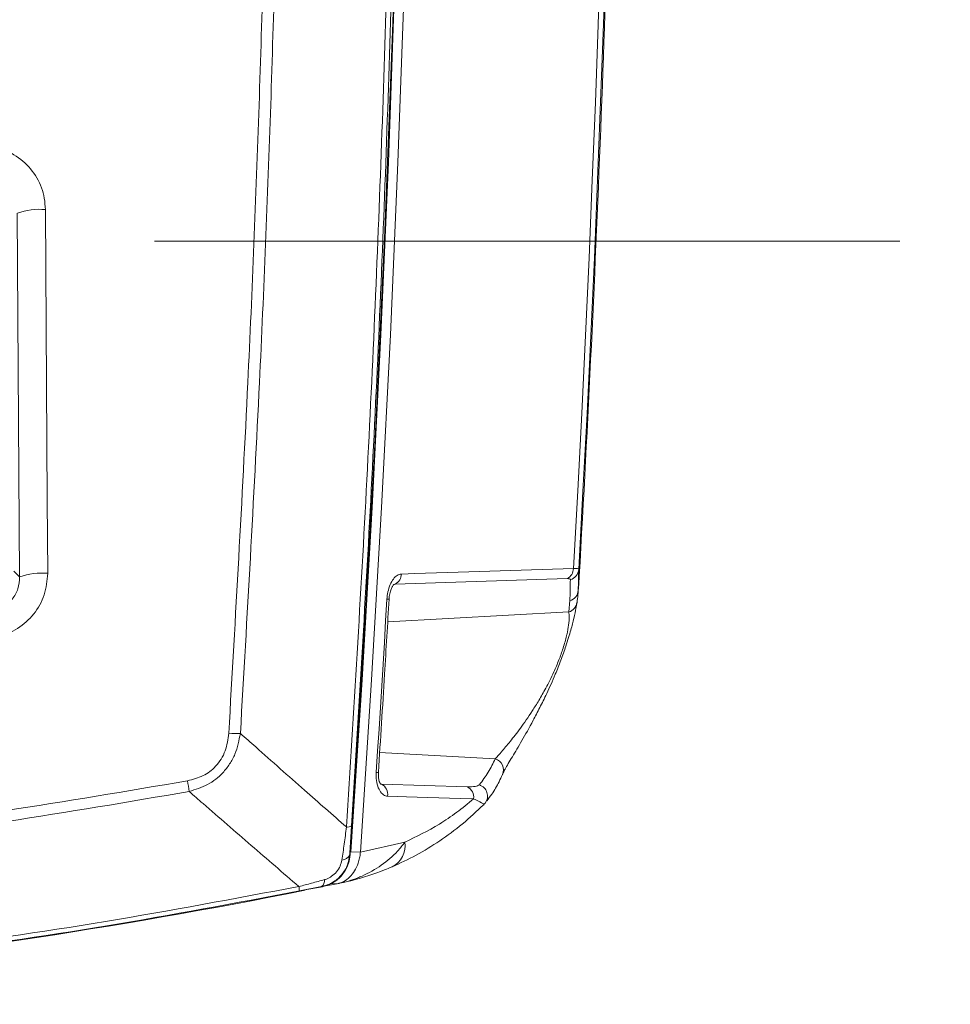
# Model space of a CAD drawing. Header units: millimetres. Extents: x 0 to 8410, y 0 to 5940.
# Tile 135 of 179: x 5585 to 5744, y 3948 to 4116. Entities that reach past the tile are written whole.
import ezdxf

# ---------------------------------------------------------------- set-up
doc = ezdxf.new("R2010")
doc.units = ezdxf.units.MM
doc.header["$LTSCALE"] = 10
doc.linetypes.add('CENTERX2', pattern=[20.32, 12.7, -2.54, 2.54, -2.54])

msp = doc.modelspace()

# ---------------------------------------------------------------- linework, layer by layer
at = {"color": 8, "linetype": 'Continuous', "lineweight": 0}
for p, q in [((5585.2, 4020.69), (5584.8, 4082.67)), ((5584.2, 4021.66), (5585.2, 4020.69)), ((5649.18, 4019.45), (5648.9, 4019.37)), ((5649.18, 4019.45), (5648.95, 4019.34)), ((5678.49, 4020.39), (5649.18, 4019.45)), ((5678.75, 4014.71), (5678.93, 4016.64)), ((5678.75, 4014.71), (5647.9, 4013.04)), ((5666.21, 3989.71), (5646.52, 3990.77)), ((5646.67, 3985.4), (5646.84, 3985.37)), ((5646.69, 3985.44), (5646.84, 3985.37)), ((5646.84, 3985.37), (5661.48, 3984.93)), ((5643.25, 3973.81), (5650.83, 3975.5)), ((5641.43, 3973.39), (5641.5, 3973.36)), ((5641.63, 3973.82), (5643.25, 3973.81)), ((5636.64, 3967.93), (5632.85, 3967.18)), ((5636.78, 3967.89), (5636.64, 3967.93)), ((5638.09, 3968.47), (5639.31, 3968.4)), ((5639.5, 3968.44), (5639.31, 3968.4))]:
    msp.add_line(p, q, dxfattribs=at)
at = {"color": 7, "linetype": 'CENTERX2', "lineweight": 0}
msp.add_line((4998.55, 4077.87), (5743.75, 4077.87), dxfattribs=at)
at = {"color": 7, "linetype": 'Continuous', "lineweight": 0}
for p, q in [((5667.45, 3987), (5667.43, 3986.96)), ((5664.3, 3981.94), (5664.49, 3982.16)), ((5636.78, 3967.89), (5633.8, 3967.36)), ((5636.68, 3967.92), (5639.31, 3968.4)), ((5638.68, 3968.27), (5639.5, 3968.44))]:
    msp.add_line(p, q, dxfattribs=at)
at = {"color": 7, "linetype": 'Continuous', "lineweight": 0, "flags": 128}
for points in [[(5651.11, 4254.85), (5650.99, 4221.63), (5650.56, 4186.11), (5649.83, 4150.61), (5648.78, 4115.12), (5647.42, 4079.64), (5645.76, 4044.19), (5643.78, 4008.76), (5641.5, 3973.36)], [(5650.98, 4209.01), (5650.55, 4179.58), (5649.92, 4150.14), (5649.07, 4120.72), (5648.01, 4091.31), (5646.73, 4061.91), (5645.25, 4032.53), (5643.55, 4003.16), (5641.63, 3973.82)], [(5643.25, 3973.81), (5645.16, 4003.15), (5646.86, 4032.52), (5648.35, 4061.9), (5649.63, 4091.3), (5650.69, 4120.72), (5651.54, 4150.14), (5652.17, 4179.57), (5652.6, 4209.01)], [(5685.09, 4128.16), (5684.66, 4114.88), (5684.18, 4101.6), (5683.67, 4088.33), (5683.11, 4075.05), (5682.5, 4061.78), (5681.86, 4048.51), (5681.17, 4035.25), (5680.44, 4021.99)]]:
    msp.add_lwpolyline(points, dxfattribs=at)
at = {"color": 8, "linetype": 'Continuous', "lineweight": 0, "flags": 128}
for points in [[(5679.54, 4022.12), (5680.27, 4035.35), (5680.96, 4048.57), (5681.6, 4061.8), (5682.2, 4075.03), (5682.76, 4088.27), (5683.28, 4101.5), (5683.75, 4114.75), (5684.18, 4127.99)], [(5589.58, 4083.27), (5589.64, 4073.35), (5589.9, 4033.65), (5589.98, 4021.3)], [(5650.23, 4021.18), (5652.53, 4021.25), (5661.72, 4021.55), (5679.54, 4022.12)], [(5645.95, 3987.39), (5646.19, 3991.07), (5646.42, 3994.76), (5646.65, 3998.45), (5646.88, 4002.13), (5647.11, 4005.82), (5647.33, 4009.51), (5647.55, 4013.2), (5647.77, 4016.88)], [(5662.53, 3982.88), (5660.24, 3982.95), (5651.09, 3983.23), (5647.9, 3983.33)]]:
    msp.add_lwpolyline(points, dxfattribs=at)
at = {"color": 7, "linetype": 'Continuous', "lineweight": 0}
for centre, radius, start, end in [((1652.2, 4252.87), 4035, 356.70262, 358.93967), ((5532.47, 4023.79), 147.98, 357.9146, 359.3039), ((5437.2, 4952.87), 1005, 270, 281.28179)]:
    msp.add_arc(centre, radius, start, end, dxfattribs=at)
at = {"color": 8, "linetype": 'Continuous', "lineweight": 0}
for centre, radius, start, end in [((5588.6, 4071.92), 11.39, 85.0733, 109.4702), ((5589, 4009.96), 11.39, 85.069, 109.4748), ((5648.27, 4021.19), 1.96, 297.6471, 359.8391), ((5677.58, 4022.13), 1.96, 297.6444, 359.8543), ((5678.47, 4022.11), 1.97, 286.2269, 356.2986), ((5531.06, 4022.02), 147.97, 357.9149, 359.3036), ((5678.39, 4018.53), 1.97, 286.1654, 356.3052), ((5647.89, 4017.58), 0.703, 260.0109, 290.0241), ((5678.21, 4016.59), 1.95, 285.9025, 352.7629), ((5621.95, 4012.21), 18.2, 266.4573, 272.7022), ((5665.64, 3987.81), 1.98, 335.8035, 73.1959), ((5646.07, 3988.05), 0.673, 259.7505, 291.1724), ((5544.67, 3973.62), 70.21, 8.6112, 10.12), ((5645.88, 3983.59), 2.03, 352.6755, 61.7028), ((5660.52, 3983.14), 2.03, 352.6656, 61.7033), ((5662.92, 3983.35), 1.99, 322.9039, 72.6847), ((5641.03, 3979.45), 1.38, 263.6567, 300.4963), ((5646.89, 3974.88), 3.99, 296.2339, 8.8525), ((5640.01, 3973.98), 1.53, 273.0582, 337.4764), ((5635.89, 3968.92), 1.25, 307.0116, 8.375), ((5629.1, 3967.13), 3.75, 0.8032, 12.5051)]:
    msp.add_arc(centre, radius, start, end, dxfattribs=at)
for points, knots in [([(5650.31, 4239.71), (5650.27, 4225.75), (5650.2, 4197.83), (5649.43, 4150.15), (5647.91, 4096.68), (5645.39, 4037.44), (5642.95, 3997.99), (5641.73, 3978.26)], [0, 0, 0, 0, 0.160108, 0.320235, 0.546806, 0.773429, 1, 1, 1, 1]), ([(5640.88, 3978.08), (5642.1, 3997.8), (5644.54, 4037.24), (5647.05, 4096.47), (5648.87, 4158.19), (5649.23, 4200.17), (5649.43, 4222.4)], [0, 0, 0, 0, 0.242393, 0.484785, 0.727233, 1, 1, 1, 1]), ([(5629.31, 4148.39), (5628.9, 4132.63), (5628.09, 4101.09), (5626, 4049.63), (5623.95, 4013.95), (5622.8, 3994.03)], [0, 0, 0, 0, 0.306258, 0.612559, 1, 1, 1, 1]), ([(5620.82, 3994.04), (5621.97, 4013.96), (5624.02, 4049.61), (5626.1, 4101.05), (5626.92, 4132.57), (5627.33, 4148.33)], [0, 0, 0, 0, 0.387441, 0.693699, 1, 1, 1, 1]), ([(5578.9, 4094.16), (5580.14, 4094), (5582.63, 4093.67), (5585.88, 4091.66), (5588.29, 4088.78), (5589.43, 4085.79), (5589.54, 4083.91), (5589.58, 4083.27)], [0, 0, 0, 0, 0.220939, 0.44192, 0.66363, 0.885317, 1, 1, 1, 1]), ([(5589.98, 4021.3), (5589.87, 4020.06), (5589.64, 4017.57), (5587.76, 4014.25), (5584.98, 4011.76), (5582.03, 4010.51), (5580.13, 4010.34), (5579.44, 4010.28)], [0, 0, 0, 0, 0.221593, 0.443255, 0.661739, 0.877175, 1, 1, 1, 1]), ([(5647.77, 4016.88), (5647.81, 4017.3), (5647.9, 4018.18), (5648.29, 4019.39), (5648.84, 4020.37), (5649.51, 4021.03), (5649.99, 4021.13), (5650.23, 4021.18)], [0, 0, 0, 0, 0.1961004, 0.4112352, 0.6108402, 0.8053456, 1, 1, 1, 1]), ([(5679.54, 4022.12), (5679.81, 4022.12), (5680.32, 4022.12), (5680.4, 4022.03), (5680.44, 4021.99)], [0, 0, 0, 0, 0.520346, 1, 1, 1, 1]), ([(5579.47, 4014.66), (5579.85, 4014.69), (5580.88, 4014.78), (5582.5, 4015.46), (5584.02, 4016.83), (5585.04, 4018.66), (5585.15, 4020.01), (5585.2, 4020.69)], [0, 0, 0, 0, 0.1223678, 0.3358225, 0.5525739, 0.7747416, 1, 1, 1, 1]), ([(5679.02, 4020.22), (5679, 4020.27), (5678.96, 4020.38), (5678.65, 4020.39), (5678.49, 4020.39)], [0, 0, 0, 0, 0.482078, 1, 1, 1, 1]), ([(5680.35, 4018.4), (5680.4, 4019.01), (5680.47, 4019.72), (5680.51, 4020.66), (5680.52, 4020.8)], [0, 0, 0, 0, 0.858108, 1, 1, 1, 1]), ([(5666.21, 3989.71), (5666.55, 3990.07), (5667.21, 3990.8), (5668.72, 3992.58), (5670.48, 3994.84), (5672.16, 3997.25), (5673.64, 3999.62), (5674.64, 4001.37), (5675.51, 4003.04), (5676.27, 4004.62), (5677.08, 4006.52), (5677.87, 4008.73), (5678.24, 4010.09), (5678.55, 4011.41), (5678.76, 4012.66), (5678.84, 4013.94), (5678.78, 4014.45), (5678.75, 4014.71)], [0, 0, 0, 0, 0.118696, 0.238988, 0.357102, 0.477199, 0.53551, 0.594869, 0.627588, 0.661095, 0.703723, 0.745903, 0.797812, 0.803043, 0.861173, 0.929621, 1, 1, 1, 1]), ([(5613.78, 3985.95), (5614.7, 3986.19), (5616.48, 3986.64), (5618.81, 3988.4), (5620.41, 3990.98), (5620.69, 3993.03), (5620.82, 3994.04)], [0, 0, 0, 0, 0.240531, 0.469465, 0.735888, 1, 1, 1, 1]), ([(5622.8, 3994.03), (5622.57, 3992.83), (5622.21, 3991), (5621.02, 3988.79), (5619.57, 3986.93), (5617.28, 3985.13), (5615.16, 3984.47), (5614.08, 3984.13)], [0, 0, 0, 0, 0.259434, 0.394643, 0.529776, 0.761736, 1, 1, 1, 1]), ([(5622.8, 3994.03), (5623.67, 3993.26), (5627.32, 3990.01), (5633.34, 3984.68), (5638.5, 3980.16), (5640.88, 3978.08)], [0, 0, 0, 0, 0.144591, 0.605967, 1, 1, 1, 1]), ([(5663.52, 3985.26), (5664.05, 3985.97), (5665.11, 3987.41), (5665.84, 3988.94), (5666.21, 3989.71)], [0, 0, 0, 0, 0.499844, 1, 1, 1, 1]), ([(5647.9, 3983.33), (5647.77, 3983.34), (5647.39, 3983.39), (5646.81, 3983.81), (5646.26, 3984.72), (5645.93, 3985.97), (5645.94, 3986.92), (5645.95, 3987.39)], [0, 0, 0, 0, 0.106423, 0.320953, 0.543534, 0.771857, 1, 1, 1, 1]), ([(5437.2, 3970.19), (5446.73, 3970.27), (5465.79, 3970.42), (5494.38, 3971.7), (5522.96, 3973.74), (5552.43, 3976.72), (5582.74, 3980.65), (5603.43, 3984.19), (5613.78, 3985.95)], [0, 0, 0, 0, 0.161014, 0.322028, 0.483588, 0.645148, 0.822482, 1, 1, 1, 1]), ([(5614.08, 3984.13), (5603.73, 3982.36), (5583, 3978.82), (5552.67, 3974.89), (5523.21, 3971.9), (5494.61, 3969.86), (5465.94, 3968.57), (5446.78, 3968.41), (5437.2, 3968.33)], [0, 0, 0, 0, 0.177336, 0.354855, 0.515868, 0.676881, 0.838441, 1, 1, 1, 1]), ([(5632.77, 3967.94), (5630.06, 3970.27), (5624.61, 3974.96), (5618.38, 3980.37), (5614.87, 3983.44), (5614.08, 3984.13)], [0, 0, 0, 0, 0.434399, 0.873631, 1, 1, 1, 1]), ([(5661.48, 3984.93), (5661.96, 3984.93), (5662.93, 3984.93), (5663.32, 3985.15), (5663.52, 3985.26)], [0, 0, 0, 0, 0.499145, 1, 1, 1, 1]), ([(5650.83, 3975.5), (5652.8, 3976.45), (5655.78, 3977.88), (5659.67, 3980.52), (5661.58, 3982.09), (5662.53, 3982.88)], [0, 0, 0, 0, 0.496517, 0.748274, 1, 1, 1, 1]), ([(5664.31, 3981.93), (5664.3, 3981.95), (5664.3, 3981.99), (5663.81, 3982.26), (5663.04, 3982.64), (5662.53, 3982.88)], [0, 0, 0, 0, 0.250751, 0.511118, 1, 1, 1, 1]), ([(5640.1, 3972.45), (5640.23, 3973.35), (5640.5, 3975.17), (5640.75, 3977.1), (5640.88, 3978.08)], [0, 0, 0, 0, 0.493706, 1, 1, 1, 1]), ([(5641.73, 3978.26), (5641.68, 3977.43), (5641.57, 3975.75), (5641.48, 3974.18), (5641.43, 3973.39)], [0, 0, 0, 0, 0.492875, 1, 1, 1, 1]), ([(5639.5, 3968.44), (5639.52, 3968.45), (5640.65, 3968.68), (5642.01, 3969.09), (5644.46, 3970.11), (5646.89, 3971.49), (5649.31, 3973.55), (5650.43, 3974.98), (5650.83, 3975.5)], [0, 0, 0, 0, 0.005166, 0.245053, 0.301901, 0.574328, 0.846516, 1, 1, 1, 1]), ([(5641.43, 3973.39), (5641.34, 3972.79), (5641.15, 3971.57), (5640.17, 3969.94), (5638.81, 3968.73), (5637.56, 3968.14), (5636.83, 3967.97), (5636.64, 3967.93)], [0, 0, 0, 0, 0.235026, 0.480205, 0.709663, 0.924168, 1, 1, 1, 1]), ([(5637.13, 3969.11), (5637.24, 3969.14), (5637.66, 3969.27), (5638.4, 3969.67), (5639.22, 3970.42), (5639.85, 3971.39), (5640.01, 3972.1), (5640.1, 3972.45)], [0, 0, 0, 0, 0.074148, 0.286565, 0.517367, 0.76486, 1, 1, 1, 1]), ([(5632.77, 3967.94), (5633.5, 3968.13), (5634.97, 3968.51), (5636.4, 3968.91), (5637.13, 3969.11)], [0, 0, 0, 0, 0.494674, 1, 1, 1, 1]), ([(5437.2, 3948.78), (5447.72, 3948.88), (5468.75, 3949.07), (5500.88, 3950.63), (5533.54, 3953.2), (5566.73, 3956.97), (5599.85, 3961.75), (5621.79, 3965.88), (5632.77, 3967.94)], [0, 0, 0, 0, 0.160219, 0.320598, 0.490065, 0.659532, 0.829766, 1, 1, 1, 1]), ([(5632.85, 3967.18), (5621.93, 3965.12), (5600.07, 3961.01), (5566.99, 3956.22), (5533.73, 3952.45), (5500.96, 3949.86), (5468.78, 3948.29), (5447.73, 3948.1), (5437.2, 3948.01)], [0, 0, 0, 0, 0.169467, 0.338934, 0.5091691, 0.6794041, 0.8396213, 1, 1, 1, 1])]:
    msp.add_open_spline(points, degree=3, knots=knots, dxfattribs=at)
at = {"color": 7, "linetype": 'Continuous', "lineweight": 0}
for points, knots in [([(5648.14, 4016.92), (5648.14, 4016.98), (5648.14, 4017.36), (5648.28, 4018.01), (5648.51, 4018.73), (5648.75, 4019.17), (5648.93, 4019.38), (5648.94, 4019.39), (5648.94, 4019.39)], [0, 0, 0, 0, 0.052669, 0.319701, 0.541705, 0.728162, 0.884865, 1, 1, 1, 1]), ([(5680.3, 4017.58), (5680.3, 4017.6), (5680.39, 4018.57), (5680.46, 4019.61), (5680.51, 4020.65), (5680.52, 4020.8)], [0, 0, 0, 0, 0.022689, 0.857678, 1, 1, 1, 1]), ([(5680.35, 4018.4), (5680.34, 4018.13), (5680.3, 4017.45), (5680.21, 4016.76), (5680.15, 4016.35)], [0, 0, 0, 0, 0.4066211, 1, 1, 1, 1]), ([(5646.31, 3987.42), (5646.67, 3992.99), (5647.3, 4002.82), (5647.88, 4012.65), (5648.13, 4016.91)], [0, 0, 0, 0, 0.566488, 1, 1, 1, 1]), ([(5680.15, 4016.35), (5680.1, 4016.03), (5680, 4015.39), (5679.68, 4013.82), (5679.23, 4012.04), (5678.73, 4010.36), (5678.19, 4008.67), (5677.43, 4006.51), (5676.54, 4004.28), (5675.71, 4002.39), (5674.82, 4000.44), (5673.79, 3998.34), (5672.33, 3995.56), (5670.7, 3992.66), (5669.11, 3989.98), (5668.03, 3988.21), (5667.69, 3987.58), (5667.6, 3987.41)], [0, 0, 0, 0, 0.073557, 0.1489632, 0.2137993, 0.2464941, 0.2802691, 0.3302472, 0.3800504, 0.4168353, 0.4545948, 0.517288, 0.5815474, 0.7046034, 0.8308112, 0.9538134, 1, 1, 1, 1]), ([(5646.68, 3985.39), (5646.68, 3985.39), (5646.68, 3985.38), (5646.53, 3985.62), (5646.39, 3986.09), (5646.29, 3986.71), (5646.31, 3987.19), (5646.32, 3987.43)], [0, 0, 0, 0, 0.126387, 0.335292, 0.546992, 0.772412, 1, 1, 1, 1]), ([(5667.42, 3986.96), (5667.43, 3986.97), (5667.45, 3987.02), (5667.56, 3987.26), (5667.73, 3987.55), (5667.8, 3987.68)], [0, 0, 0, 0, 0.024361, 0.556863, 1, 1, 1, 1]), ([(5664.78, 3982.54), (5665.06, 3982.91), (5665.87, 3983.97), (5666.74, 3985.45), (5667.25, 3986.6), (5667.43, 3987.01)], [0, 0, 0, 0, 0.261176, 0.736335, 1, 1, 1, 1]), ([(5664.31, 3981.93), (5663.08, 3980.78), (5660.63, 3978.48), (5656.75, 3975.64), (5652.76, 3973.19), (5650.02, 3971.93), (5648.65, 3971.3)], [0, 0, 0, 0, 0.246743, 0.493551, 0.746758, 1, 1, 1, 1]), ([(5636.78, 3967.89), (5637.57, 3968.15), (5638.93, 3968.6), (5640.42, 3970.15), (5641.27, 3971.75), (5641.43, 3972.86), (5641.5, 3973.36)], [0, 0, 0, 0, 0.350951, 0.610843, 0.826392, 1, 1, 1, 1]), ([(5642.87, 3971.9), (5642.96, 3972.21), (5643.09, 3972.63), (5643.2, 3973.28), (5643.23, 3973.6), (5643.25, 3973.81)], [0, 0, 0, 0, 0.500043, 0.685427, 1, 1, 1, 1]), ([(5639.31, 3968.4), (5639.69, 3968.52), (5640.45, 3968.74), (5641.45, 3969.52), (5642.31, 3970.57), (5642.68, 3971.45), (5642.87, 3971.9)], [0, 0, 0, 0, 0.2465933, 0.5000952, 0.7448066, 1, 1, 1, 1]), ([(5648.65, 3971.3), (5648.22, 3971.12), (5646.07, 3970.23), (5643.07, 3969.26), (5640.39, 3968.63), (5639.6, 3968.46), (5639.51, 3968.44), (5639.5, 3968.44)], [0, 0, 0, 0, 0.1499294, 0.7520007, 0.9727363, 0.9946907, 1, 1, 1, 1])]:
    msp.add_open_spline(points, degree=3, knots=knots, dxfattribs=at)

doc.saveas('drawing.dxf')
